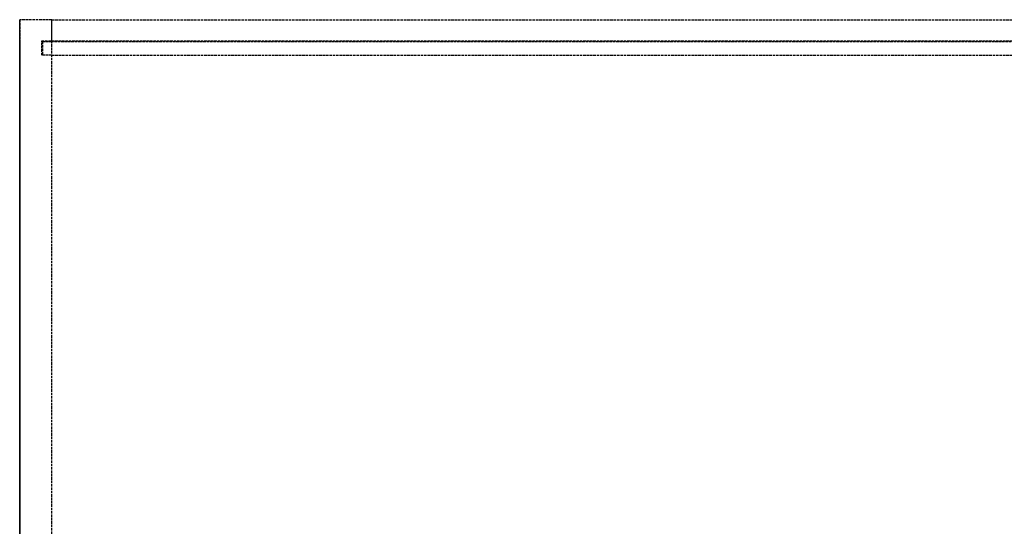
# Model space of a CAD drawing. Header units: millimetres. Extents: x 0 to 3534, y 0 to 599.
# Tile 8 of 19: x 0 to 582, y 300 to 599. Entities that reach past the tile are written whole.
import ezdxf

# ---------------------------------------------------------------- set-up
doc = ezdxf.new("R2010")
doc.units = ezdxf.units.MM
doc.header["$LTSCALE"] = 10
doc.linetypes.add('ALLCAD_Strich', pattern=[0.2, 0.15, -0.05])
doc.layers.add('BESCH_KONT_sich_schn_grun_2d', color=10, linetype='Continuous')
doc.layers.add('BESCH_KONT_sich_schn_seit_2d', color=160, linetype='Continuous')

msp = doc.modelspace()

# ---------------------------------------------------------------- linework, layer by layer
at = {"layer": 'BESCH_KONT_sich_schn_grun_2d', "linetype": 'ALLCAD_Strich'}
for p, q in [((0, 599), (0, 124)), ((19, 599), (0, 599)), ((19, 125), (19, 599)), ((19, 599), (3515, 599)), ((19, 586.4), (19, 599)), ((13, 586.4), (19, 586.4)), ((13, 578), (13, 586.4)), ((19, 586), (13.5, 586)), ((13.5, 586), (13.5, 578)), ((19, 586.4), (3515, 586.4)), ((1182, 586), (19, 586)), ((19, 578), (13, 578)), ((19, 578), (3515, 578)), ((19, 125), (19, 578))]:
    msp.add_line(p, q, dxfattribs=at)
at = {"layer": 'BESCH_KONT_sich_schn_seit_2d', "linetype": 'ALLCAD_Strich'}
for p, q in [((0, 599, 2081), (0, 586.4, 2081)), ((0, 599, 60), (0, 94, 60)), ((0, 586.4, 79), (0, 599, 79)), ((0, 599), (0, 599, 2100)), ((0, 29), (0, 599)), ((0, 599, 2100), (0, 29, 2100)), ((0, 586.4, 2081), (0, 578, 2081)), ((0, 578, 79), (0, 586.4, 79)), ((0, 586.4, 2087), (0, 578, 2087)), ((0, 578, 73), (0, 586.4, 73)), ((0, 586.4), (0, 586.4, 2100)), ((0, 586, 73.5), (0, 586, 2086.5)), ((0, 586, 2086.5), (0, 578, 2086.5)), ((0, 578, 73.5), (0, 586, 73.5)), ((0, 578, 2081), (0, 94, 2081)), ((0, 94, 79), (0, 578, 79)), ((0, 578), (0, 578, 2100))]:
    msp.add_line(p, q, dxfattribs=at)

doc.saveas('drawing.dxf')
